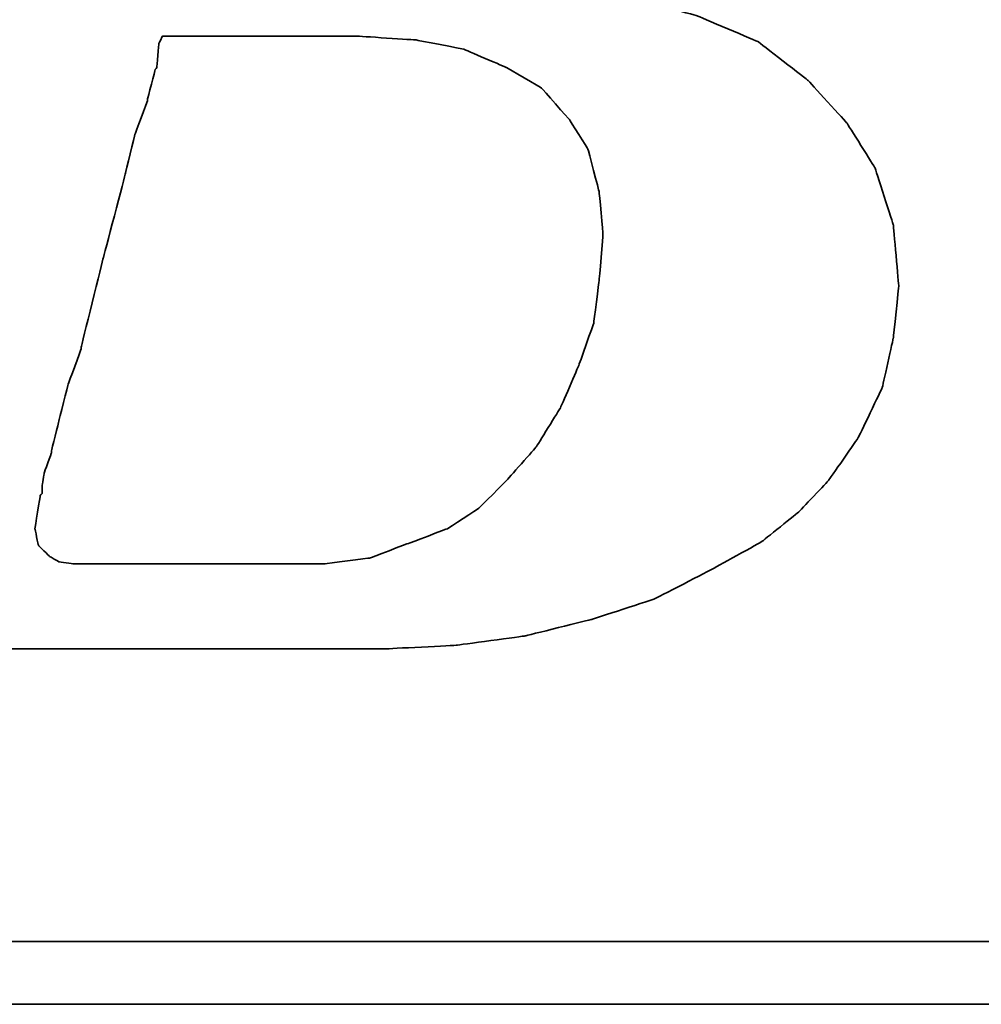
# Model space of a CAD drawing. Header units: millimetres. Extents: x 1981 to 2176, y 429 to 597.
# Tile 27 of 53: x 2153.414 to 2154.148, y 529.749 to 530.5. Entities that reach past the tile are written whole.
import ezdxf

# ---------------------------------------------------------------- set-up
doc = ezdxf.new("R2010")
doc.units = ezdxf.units.MM
doc.header["$LTSCALE"] = 0.1
doc.layers.add('CHA', color=7, linetype='CONTINUOUS')
doc.layers.add('layer 1', color=7, linetype='CONTINUOUS')

# ---------------------------------------------------------------- blocks, each defined once
blk = doc.blocks.new('TBI MOTION logo(完整正式版)')
at = {"layer": 'layer 1', "color": 22, "lineweight": 35}
for points, knots in [([(-64.65375, -6.86375), (-64.65375, -6.86375), (-64.84375, -7.29625), (-64.84375, -7.29625), (-64.84375, -7.29625), (-64.84375, -7.29625), (-64.86875, -7.34375), (-64.86875, -7.34375), (-64.86875, -7.34375), (-64.86875, -7.34375), (-64.86875, -7.36875), (-64.86875, -7.36875), (-64.86875, -7.36875), (-64.86875, -7.36875), (-65.15375, -7.65375), (-65.15375, -7.65375), (-65.15375, -7.65375), (-65.15375, -7.65375), (-65.17875, -7.65375), (-65.17875, -7.65375), (-65.17875, -7.65375), (-65.17875, -7.65375), (-65.20375, -7.67875), (-65.20375, -7.67875), (-65.20375, -7.67875), (-65.20375, -7.67875), (-65.58875, -7.87125), (-65.58875, -7.87125), (-65.58875, -7.87125), (-65.58875, -7.87125), (-65.63375, -7.87125), (-65.63375, -7.87125), (-65.63375, -7.87125), (-65.63375, -7.87125), (-65.65875, -7.89375), (-65.65875, -7.89375), (-65.65875, -7.89375), (-65.65875, -7.89375), (-66.09375, -7.94375), (-66.09375, -7.94375), (-66.09375, -7.94375), (-66.09375, -7.94375), (-66.11375, -7.94375), (-66.11375, -7.94375), (-66.11375, -7.94375), (-66.11375, -7.94375), (-66.16375, -7.94375), (-66.16375, -7.94375), (-66.16375, -7.94375), (-66.16375, -7.94375), (-66.30875, -7.94375), (-66.30875, -7.94375), (-66.30875, -7.94375), (-66.30875, -7.94375), (-66.69375, -7.94375), (-66.69375, -7.94375), (-66.69375, -7.94375), (-66.69375, -7.94375), (-67.07375, -7.94375), (-67.07375, -7.94375), (-67.07375, -7.94375), (-67.07375, -7.94375), (-67.12375, -7.94375), (-67.12375, -7.94375), (-67.12375, -7.94375), (-67.12375, -7.94375), (-67.12375, -7.96625), (-67.12375, -7.96625), (-67.12375, -7.96625), (-67.12375, -7.96625), (-67.14875, -7.99125), (-67.14875, -7.99125), (-67.14875, -7.99125), (-67.14875, -7.99125), (-67.24375, -8.34875), (-67.24375, -8.34875), (-67.24375, -8.34875), (-67.24375, -8.34875), (-67.31375, -8.68625), (-67.31375, -8.68625), (-67.31375, -8.68625), (-67.31375, -8.68625), (-67.26875, -8.68625), (-67.26875, -8.68625), (-67.26875, -8.68625), (-67.26875, -8.68625), (-67.07375, -8.68625), (-67.07375, -8.68625), (-67.07375, -8.68625), (-67.07375, -8.68625), (-66.54875, -8.68625), (-66.54875, -8.68625), (-66.54875, -8.68625), (-66.54875, -8.68625), (-65.82625, -8.68625), (-65.82625, -8.68625), (-65.82625, -8.68625), (-65.82625, -8.68625), (-65.01375, -8.68625), (-65.01375, -8.68625), (-65.01375, -8.68625), (-65.01375, -8.68625), (-64.05375, -8.68625), (-64.05375, -8.68625), (-64.05375, -8.68625), (-64.05375, -8.68625), (-62.08375, -8.68625), (-62.08375, -8.68625), (-62.08375, -8.68625), (-62.08375, -8.68625), (-60.06875, -8.68625), (-60.06875, -8.68625), (-60.06875, -8.68625), (-60.06875, -8.68625), (-59.10875, -8.68625), (-59.10875, -8.68625), (-59.10875, -8.68625), (-59.10875, -8.68625), (-58.29375, -8.68625), (-58.29375, -8.68625), (-58.29375, -8.68625), (-58.29375, -8.68625), (-57.57375, -8.68625), (-57.57375, -8.68625), (-57.57375, -8.68625), (-57.57375, -8.68625), (-57.04875, -8.68625), (-57.04875, -8.68625), (-57.04875, -8.68625), (-57.04875, -8.68625), (-56.85375, -8.68625), (-56.85375, -8.68625), (-56.85375, -8.68625), (-56.85375, -8.68625), (-56.70875, -8.68625), (-56.70875, -8.68625), (-56.70875, -8.68625), (-56.70875, -8.68625), (-56.61375, -8.68625), (-56.61375, -8.68625), (-56.61375, -8.68625), (-56.61375, -8.68625), (-56.56875, -8.68625), (-56.56875, -8.68625), (-56.56875, -8.68625), (-56.56875, -8.68625), (-55.65375, -8.63875), (-55.65375, -8.63875), (-55.65375, -8.63875), (-55.65375, -8.63875), (-54.76875, -8.51875), (-54.76875, -8.51875), (-54.76875, -8.51875), (-54.76875, -8.51875), (-53.90375, -8.30375), (-53.90375, -8.30375), (-53.90375, -8.30375), (-53.90375, -8.30375), (-53.08875, -8.03875), (-53.08875, -8.03875), (-53.08875, -8.03875), (-53.08875, -8.03875), (-52.34375, -7.65375), (-52.34375, -7.65375), (-52.34375, -7.65375), (-52.34375, -7.65375), (-51.69875, -7.29625), (-51.69875, -7.29625), (-51.69875, -7.29625), (-51.69875, -7.29625), (-51.21875, -6.91125), (-51.21875, -6.91125), (-51.21875, -6.91125), (-51.21875, -6.91125), (-50.83375, -6.50375), (-50.83375, -6.50375), (-50.83375, -6.50375), (-50.83375, -6.50375), (-50.44875, -5.94875), (-50.44875, -5.94875), (-50.44875, -5.94875), (-50.44875, -5.94875), (-50.13875, -5.30375), (-50.13875, -5.30375), (-50.13875, -5.30375), (-50.13875, -5.30375), (-49.99375, -4.65375), (-49.99375, -4.65375), (-49.99375, -4.65375), (-49.99375, -4.65375), (-49.92375, -3.98375), (-49.92375, -3.98375), (-49.92375, -3.98375), (-49.92375, -3.98375), (-49.99375, -3.19374), (-49.99375, -3.19374), (-49.99375, -3.19374), (-49.99375, -3.19374), (-50.23374, -2.44874), (-50.23374, -2.44874), (-50.23374, -2.44874), (-50.23374, -2.44874), (-50.59375, -1.87374), (-50.59375, -1.87374), (-50.59375, -1.87374), (-50.59375, -1.87374), (-51.09875, -1.31874), (-51.09875, -1.31874), (-51.09875, -1.31874), (-51.09875, -1.31874), (-51.74375, -0.81875), (-51.74375, -0.81875), (-51.74375, -0.81875), (-51.74375, -0.81875), (-52.53875, -0.48125), (-52.53875, -0.48125), (-52.53875, -0.48125), (-52.53875, -0.48125), (-53.47375, -0.21875), (-53.47375, -0.21875), (-53.47375, -0.21875), (-53.47375, -0.21875), (-54.52875, -0.04874), (-54.52875, -0.04874), (-54.52875, -0.04874), (-54.52875, -0.04874), (-55.65375, 0.12125), (-55.65375, 0.12125), (-55.65375, 0.12125), (-55.65375, 0.12125), (-54.50375, 0.28624), (-54.50375, 0.28624), (-54.50375, 0.28624), (-54.50375, 0.28624), (-53.83375, 0.38124), (-53.83375, 0.38124), (-53.83375, 0.38124), (-53.83375, 0.38124), (-53.18375, 0.50125), (-53.18375, 0.50125), (-53.18375, 0.50125), (-53.18375, 0.50125), (-52.55875, 0.66874), (-52.55875, 0.66874), (-52.55875, 0.66874), (-52.55875, 0.66874), (-52.03375, 0.86124), (-52.03375, 0.86124), (-52.03375, 0.86124), (-52.03375, 0.86124), (-51.50374, 1.03124), (-51.50374, 1.03124), (-51.50374, 1.03124), (-51.50374, 1.03124), (-51.09875, 1.27125), (-51.09875, 1.27125), (-51.09875, 1.27125), (-51.09875, 1.27125), (-50.71375, 1.48624), (-50.71375, 1.48624), (-50.71375, 1.48624), (-50.71375, 1.48624), (-50.37625, 1.77625), (-50.37625, 1.77625), (-50.37625, 1.77625), (-50.37625, 1.77625), (-49.82375, 2.37625), (-49.82375, 2.37625), (-49.82375, 2.37625), (-49.82375, 2.37625), (-49.41875, 2.99625), (-49.41875, 2.99625), (-49.41875, 2.99625), (-49.41875, 2.99625), (-49.22375, 3.76625), (-49.22375, 3.76625), (-49.22375, 3.76625), (-49.22375, 3.76625), (-49.15375, 4.50874), (-49.15375, 4.50874), (-49.15375, 4.50874), (-49.15375, 4.50874), (-49.20375, 5.25125), (-49.20375, 5.25125), (-49.20375, 5.25125), (-49.20375, 5.25125), (-49.41875, 5.92625), (-49.41875, 5.92625), (-49.41875, 5.92625), (-49.41875, 5.92625), (-49.77875, 6.47625), (-49.77875, 6.47625), (-49.77875, 6.47625), (-49.77875, 6.47625), (-50.33125, 7.02624), (-50.33125, 7.02624), (-50.33125, 7.02624), (-50.33125, 7.02624), (-51.00125, 7.43625), (-51.00125, 7.43625), (-51.00125, 7.43625), (-51.00125, 7.43625), (-51.79375, 7.72625), (-51.79375, 7.72625), (-51.79375, 7.72625), (-51.79375, 7.72625), (-52.72875, 7.89124), (-52.72875, 7.89124), (-52.72875, 7.89124), (-52.72875, 7.89124), (-53.83375, 7.98625), (-53.83375, 7.98625), (-53.83375, 7.98625), (-53.83375, 7.98625), (-53.92875, 7.98625), (-53.92875, 7.98625), (-53.92875, 7.98625), (-53.92875, 7.98625), (-54.26375, 7.98625), (-54.26375, 7.98625), (-54.26375, 7.98625), (-54.26375, 7.98625), (-54.74375, 7.98625), (-54.74375, 7.98625), (-54.74375, 7.98625), (-54.74375, 7.98625), (-55.36875, 7.98625), (-55.36875, 7.98625), (-55.36875, 7.98625), (-55.36875, 7.98625), (-56.13375, 7.98625), (-56.13375, 7.98625), (-56.13375, 7.98625), (-56.13375, 7.98625), (-56.94875, 7.98625), (-56.94875, 7.98625), (-56.94875, 7.98625), (-56.94875, 7.98625), (-58.77625, 7.98625), (-58.77625, 7.98625), (-58.77625, 7.98625), (-58.77625, 7.98625), (-60.59875, 7.98625), (-60.59875, 7.98625), (-60.59875, 7.98625), (-60.59875, 7.98625), (-61.41375, 7.98625), (-61.41375, 7.98625), (-61.41375, 7.98625), (-61.41375, 7.98625), (-62.17875, 7.98625), (-62.17875, 7.98625), (-62.17875, 7.98625), (-62.17875, 7.98625), (-62.80375, 7.98625), (-62.80375, 7.98625), (-62.80375, 7.98625), (-62.80375, 7.98625), (-63.30625, 7.98625), (-63.30625, 7.98625), (-63.30625, 7.98625), (-63.30625, 7.98625), (-63.57375, 7.98625), (-63.57375, 7.98625), (-63.57375, 7.98625), (-63.57375, 7.98625), (-63.57375, 7.96375), (-63.57375, 7.96375), (-63.57375, 7.96375), (-63.57375, 7.96375), (-63.59875, 7.94125), (-63.59875, 7.94125), (-63.59875, 7.94125), (-63.59875, 7.94125), (-63.69375, 7.55625), (-63.69375, 7.55625), (-63.69375, 7.55625), (-63.69375, 7.55625), (-63.76375, 7.24624), (-63.76375, 7.24624), (-63.76375, 7.24624), (-63.76375, 7.24624), (-63.23875, 7.24624), (-63.23875, 7.24624), (-63.23875, 7.24624), (-63.23875, 7.24624), (-62.75875, 7.24624), (-62.75875, 7.24624), (-62.75875, 7.24624), (-62.75875, 7.24624), (-62.61125, 7.24624), (-62.61125, 7.24624), (-62.61125, 7.24624), (-62.61125, 7.24624), (-62.56625, 7.24624), (-62.56625, 7.24624), (-62.56625, 7.24624), (-62.56625, 7.24624), (-62.22875, 7.24624), (-62.22875, 7.24624), (-62.22875, 7.24624), (-62.22875, 7.24624), (-62.20375, 7.24624), (-62.20375, 7.24624), (-62.20375, 7.24624), (-62.20375, 7.24624), (-62.17875, 7.21875), (-62.17875, 7.21875), (-62.17875, 7.21875), (-62.17875, 7.21875), (-61.96375, 7.17125), (-61.96375, 7.17125), (-61.96375, 7.17125), (-61.96375, 7.17125), (-61.72375, 7.12624), (-61.72375, 7.12624), (-61.72375, 7.12624), (-61.72375, 7.12624), (-61.70375, 7.12624), (-61.70375, 7.12624), (-61.70375, 7.12624), (-61.70375, 7.12624), (-61.55875, 7.07624), (-61.55875, 7.07624), (-61.55875, 7.07624), (-61.55875, 7.07624), (-61.50875, 7.07624), (-61.50875, 7.07624), (-61.50875, 7.07624), (-61.50875, 7.07624), (-61.48375, 7.02624), (-61.48375, 7.02624), (-61.48375, 7.02624), (-61.48375, 7.02624), (-61.31875, 6.83375), (-61.31875, 6.83375), (-61.31875, 6.83375), (-61.31875, 6.83375), (-61.29375, 6.81125), (-61.29375, 6.81125), (-61.29375, 6.81125), (-61.29375, 6.81125), (-61.29375, 6.78625), (-61.29375, 6.78625), (-61.29375, 6.78625), (-61.29375, 6.78625), (-61.19875, 6.50124), (-61.19875, 6.50124), (-61.19875, 6.50124), (-61.19875, 6.50124), (-61.17375, 6.45124), (-61.17375, 6.45124), (-61.17375, 6.45124), (-61.17375, 6.45124), (-61.19875, 6.40625), (-61.19875, 6.40625), (-61.19875, 6.40625), (-61.19875, 6.40625), (-61.26875, 5.99624), (-61.26875, 5.99624), (-61.26875, 5.99624), (-61.26875, 5.99624), (-61.26875, 5.85125), (-61.26875, 5.85125), (-61.26875, 5.85125), (-61.26875, 5.85125), (-61.26875, 5.82625), (-61.26875, 5.82625), (-61.26875, 5.82625), (-61.26875, 5.82625), (-61.29375, 5.80625), (-61.29375, 5.80625), (-61.29375, 5.80625), (-61.29375, 5.80625), (-61.34125, 5.66125), (-61.34125, 5.66125), (-61.34125, 5.66125), (-61.34125, 5.66125), (-61.41375, 5.44625), (-61.41375, 5.44625), (-61.41375, 5.44625), (-61.41375, 5.44625), (-61.48375, 5.15625), (-61.48375, 5.15625), (-61.48375, 5.15625), (-61.48375, 5.15625), (-61.58375, 4.82124), (-61.58375, 4.82124), (-61.58375, 4.82124), (-61.58375, 4.82124), (-61.79875, 4.00375), (-61.79875, 4.00375), (-61.79875, 4.00375), (-61.79875, 4.00375), (-62.05875, 2.99625), (-62.05875, 2.99625), (-62.05875, 2.99625), (-62.05875, 2.99625), (-62.34875, 1.91625), (-62.34875, 1.91625), (-62.34875, 1.91625), (-62.34875, 1.91625), (-62.97375, -0.41124), (-62.97375, -0.41124), (-62.97375, -0.41124), (-62.97375, -0.41124), (-63.59875, -2.75875), (-63.59875, -2.75875), (-63.59875, -2.75875), (-63.59875, -2.75875), (-63.88375, -3.86374), (-63.88375, -3.86374), (-63.88375, -3.86374), (-63.88375, -3.86374), (-64.14875, -4.82374), (-64.14875, -4.82374), (-64.14875, -4.82374), (-64.14875, -4.82374), (-64.36375, -5.64125), (-64.36375, -5.64125), (-64.36375, -5.64125), (-64.36375, -5.64125), (-64.43625, -5.97625), (-64.43625, -5.97625), (-64.43625, -5.97625), (-64.43625, -5.97625), (-64.50875, -6.28625), (-64.50875, -6.28625), (-64.50875, -6.28625), (-64.50875, -6.28625), (-64.50875, -6.30875), (-64.50875, -6.30875), (-64.50875, -6.30875), (-64.50875, -6.30875), (-64.57875, -6.50375), (-64.57875, -6.50375), (-64.57875, -6.50375), (-64.57875, -6.50375), (-64.62875, -6.69625), (-64.62875, -6.69625), (-64.62875, -6.69625), (-64.62875, -6.69625), (-64.62875, -6.76875), (-64.62875, -6.76875), (-64.62875, -6.76875), (-64.62875, -6.76875), (-64.62875, -6.81375), (-64.62875, -6.81375), (-64.62875, -6.81375), (-64.62875, -6.81375), (-64.62875, -6.83875), (-64.62875, -6.83875), (-64.62875, -6.83875), (-64.62875, -6.83875), (-64.65375, -6.86375), (-64.65375, -6.86375)], [0, 0, 0, 0, 0.00719424, 0.00719424, 0.00719424, 0.00719425, 0.01438849, 0.01438849, 0.01438849, 0.0143885, 0.02158273, 0.02158273, 0.02158273, 0.02158274, 0.02877698, 0.02877698, 0.02877698, 0.02877699, 0.03597122, 0.03597122, 0.03597122, 0.03597123, 0.04316547, 0.04316547, 0.04316547, 0.04316548, 0.05035971, 0.05035971, 0.05035971, 0.05035972, 0.05755396, 0.05755396, 0.05755396, 0.05755397, 0.0647482, 0.0647482, 0.0647482, 0.06474821, 0.07194245, 0.07194245, 0.07194245, 0.07194246, 0.07913669, 0.07913669, 0.07913669, 0.0791367, 0.08633094, 0.08633094, 0.08633094, 0.08633095, 0.09352518, 0.09352518, 0.09352518, 0.09352519, 0.10071942, 0.10071942, 0.10071942, 0.10071943, 0.10791367, 0.10791367, 0.10791367, 0.10791368, 0.11510791, 0.11510791, 0.11510791, 0.11510792, 0.12230216, 0.12230216, 0.12230216, 0.12230217, 0.1294964, 0.1294964, 0.1294964, 0.12949641, 0.13669065, 0.13669065, 0.13669065, 0.13669066, 0.14388489, 0.14388489, 0.14388489, 0.1438849, 0.15107914, 0.15107914, 0.15107914, 0.15107915, 0.15827338, 0.15827338, 0.15827338, 0.15827339, 0.16546763, 0.16546763, 0.16546763, 0.16546764, 0.17266187, 0.17266187, 0.17266187, 0.17266188, 0.17985612, 0.17985612, 0.17985612, 0.17985613, 0.18705036, 0.18705036, 0.18705036, 0.18705037, 0.1942446, 0.1942446, 0.1942446, 0.19424461, 0.20143885, 0.20143885, 0.20143885, 0.20143886, 0.20863309, 0.20863309, 0.20863309, 0.2086331, 0.21582734, 0.21582734, 0.21582734, 0.21582735, 0.22302158, 0.22302158, 0.22302158, 0.22302159, 0.23021583, 0.23021583, 0.23021583, 0.23021584, 0.23741007, 0.23741007, 0.23741007, 0.23741008, 0.24460432, 0.24460432, 0.24460432, 0.24460433, 0.25179856, 0.25179856, 0.25179856, 0.25179857, 0.25899281, 0.25899281, 0.25899281, 0.25899282, 0.26618705, 0.26618705, 0.26618705, 0.26618706, 0.27338129, 0.27338129, 0.27338129, 0.2733813, 0.28057554, 0.28057554, 0.28057554, 0.28057555, 0.28776978, 0.28776978, 0.28776978, 0.28776979, 0.29496403, 0.29496403, 0.29496403, 0.29496404, 0.30215827, 0.30215827, 0.30215827, 0.30215828, 0.30935252, 0.30935252, 0.30935252, 0.30935253, 0.31654676, 0.31654676, 0.31654676, 0.31654677, 0.32374101, 0.32374101, 0.32374101, 0.32374102, 0.33093525, 0.33093525, 0.33093525, 0.33093526, 0.3381295, 0.3381295, 0.3381295, 0.33812951, 0.34532374, 0.34532374, 0.34532374, 0.34532375, 0.35251799, 0.35251799, 0.35251799, 0.352518, 0.35971223, 0.35971223, 0.35971223, 0.35971224, 0.36690647, 0.36690647, 0.36690647, 0.36690648, 0.37410072, 0.37410072, 0.37410072, 0.37410073, 0.38129496, 0.38129496, 0.38129496, 0.38129497, 0.38848921, 0.38848921, 0.38848921, 0.38848922, 0.39568345, 0.39568345, 0.39568345, 0.39568346, 0.4028777, 0.4028777, 0.4028777, 0.40287771, 0.41007194, 0.41007194, 0.41007194, 0.41007195, 0.41726619, 0.41726619, 0.41726619, 0.4172662, 0.42446043, 0.42446043, 0.42446043, 0.42446044, 0.43165468, 0.43165468, 0.43165468, 0.43165469, 0.43884892, 0.43884892, 0.43884892, 0.43884893, 0.44604317, 0.44604317, 0.44604317, 0.44604318, 0.45323741, 0.45323741, 0.45323741, 0.45323742, 0.46043165, 0.46043165, 0.46043165, 0.46043166, 0.4676259, 0.4676259, 0.4676259, 0.46762591, 0.47482014, 0.47482014, 0.47482014, 0.47482015, 0.48201439, 0.48201439, 0.48201439, 0.4820144, 0.48920863, 0.48920863, 0.48920863, 0.48920864, 0.49640288, 0.49640288, 0.49640288, 0.49640289, 0.50359712, 0.50359712, 0.50359712, 0.50359713, 0.51079137, 0.51079137, 0.51079137, 0.51079138, 0.51798561, 0.51798561, 0.51798561, 0.51798562, 0.52517986, 0.52517986, 0.52517986, 0.52517987, 0.5323741, 0.5323741, 0.5323741, 0.53237411, 0.53956835, 0.53956835, 0.53956835, 0.53956836, 0.54676259, 0.54676259, 0.54676259, 0.5467626, 0.55395683, 0.55395683, 0.55395683, 0.55395684, 0.56115108, 0.56115108, 0.56115108, 0.56115109, 0.56834532, 0.56834532, 0.56834532, 0.56834533, 0.57553957, 0.57553957, 0.57553957, 0.57553958, 0.58273381, 0.58273381, 0.58273381, 0.58273382, 0.58992806, 0.58992806, 0.58992806, 0.58992807, 0.5971223, 0.5971223, 0.5971223, 0.59712231, 0.60431655, 0.60431655, 0.60431655, 0.60431656, 0.61151079, 0.61151079, 0.61151079, 0.6115108, 0.61870504, 0.61870504, 0.61870504, 0.61870505, 0.62589928, 0.62589928, 0.62589928, 0.62589929, 0.63309353, 0.63309353, 0.63309353, 0.63309354, 0.64028777, 0.64028777, 0.64028777, 0.64028778, 0.64748201, 0.64748201, 0.64748201, 0.64748202, 0.65467626, 0.65467626, 0.65467626, 0.65467627, 0.6618705, 0.6618705, 0.6618705, 0.66187051, 0.66906475, 0.66906475, 0.66906475, 0.66906476, 0.67625899, 0.67625899, 0.67625899, 0.676259, 0.68345324, 0.68345324, 0.68345324, 0.68345325, 0.69064748, 0.69064748, 0.69064748, 0.69064749, 0.69784173, 0.69784173, 0.69784173, 0.69784174, 0.70503597, 0.70503597, 0.70503597, 0.70503598, 0.71223022, 0.71223022, 0.71223022, 0.71223023, 0.71942446, 0.71942446, 0.71942446, 0.71942447, 0.72661871, 0.72661871, 0.72661871, 0.72661872, 0.73381295, 0.73381295, 0.73381295, 0.73381296, 0.74100719, 0.74100719, 0.74100719, 0.7410072, 0.74820144, 0.74820144, 0.74820144, 0.74820145, 0.75539568, 0.75539568, 0.75539568, 0.75539569, 0.76258993, 0.76258993, 0.76258993, 0.76258994, 0.76978417, 0.76978417, 0.76978417, 0.76978418, 0.77697842, 0.77697842, 0.77697842, 0.77697843, 0.78417266, 0.78417266, 0.78417266, 0.78417267, 0.79136691, 0.79136691, 0.79136691, 0.79136692, 0.79856115, 0.79856115, 0.79856115, 0.79856116, 0.8057554, 0.8057554, 0.8057554, 0.80575541, 0.81294964, 0.81294964, 0.81294964, 0.81294965, 0.82014388, 0.82014388, 0.82014388, 0.82014389, 0.82733813, 0.82733813, 0.82733813, 0.82733814, 0.83453237, 0.83453237, 0.83453237, 0.83453238, 0.84172662, 0.84172662, 0.84172662, 0.84172663, 0.84892086, 0.84892086, 0.84892086, 0.84892087, 0.85611511, 0.85611511, 0.85611511, 0.85611512, 0.86330935, 0.86330935, 0.86330935, 0.86330936, 0.8705036, 0.8705036, 0.8705036, 0.87050361, 0.87769784, 0.87769784, 0.87769784, 0.87769785, 0.88489209, 0.88489209, 0.88489209, 0.8848921, 0.89208633, 0.89208633, 0.89208633, 0.89208634, 0.89928058, 0.89928058, 0.89928058, 0.89928059, 0.90647482, 0.90647482, 0.90647482, 0.90647483, 0.91366906, 0.91366906, 0.91366906, 0.91366907, 0.92086331, 0.92086331, 0.92086331, 0.92086332, 0.92805755, 0.92805755, 0.92805755, 0.92805756, 0.9352518, 0.9352518, 0.9352518, 0.93525181, 0.94244604, 0.94244604, 0.94244604, 0.94244605, 0.94964029, 0.94964029, 0.94964029, 0.9496403, 0.95683453, 0.95683453, 0.95683453, 0.95683454, 0.96402878, 0.96402878, 0.96402878, 0.96402879, 0.97122302, 0.97122302, 0.97122302, 0.97122303, 0.97841727, 0.97841727, 0.97841727, 0.97841728, 0.98561151, 0.98561151, 0.98561151, 0.98561152, 0.99280576, 0.99280576, 0.99280576, 0.99280577, 1, 1, 1, 1]), ([(-61.03125, -6.57375), (-61.03125, -6.57375), (-61.03125, -6.67125), (-61.03125, -6.67125), (-61.03125, -6.67125), (-61.03125, -6.67125), (-61.05375, -6.69625), (-61.05375, -6.69625), (-61.05375, -6.69625), (-61.05375, -6.69625), (-61.12375, -7.12875), (-61.12375, -7.12875), (-61.12375, -7.12875), (-61.12375, -7.12875), (-61.07875, -7.34375), (-61.07875, -7.34375), (-61.07875, -7.34375), (-61.07875, -7.34375), (-60.93375, -7.48875), (-60.93375, -7.48875), (-60.93375, -7.48875), (-60.93375, -7.48875), (-60.81375, -7.55625), (-60.81375, -7.55625), (-60.81375, -7.55625), (-60.81375, -7.55625), (-60.62375, -7.58375), (-60.62375, -7.58375), (-60.62375, -7.58375), (-60.62375, -7.58375), (-60.30875, -7.58375), (-60.30875, -7.58375), (-60.30875, -7.58375), (-60.30875, -7.58375), (-59.97375, -7.58375), (-59.97375, -7.58375), (-59.97375, -7.58375), (-59.97375, -7.58375), (-59.87875, -7.58375), (-59.87875, -7.58375), (-59.87875, -7.58375), (-59.87875, -7.58375), (-59.63625, -7.58375), (-59.63625, -7.58375), (-59.63625, -7.58375), (-59.63625, -7.58375), (-58.96875, -7.58375), (-58.96875, -7.58375), (-58.96875, -7.58375), (-58.96875, -7.58375), (-58.29375, -7.58375), (-58.29375, -7.58375), (-58.29375, -7.58375), (-58.29375, -7.58375), (-58.05375, -7.58375), (-58.05375, -7.58375), (-58.05375, -7.58375), (-58.05375, -7.58375), (-57.98375, -7.58375), (-57.98375, -7.58375), (-57.98375, -7.58375), (-57.98375, -7.58375), (-57.35875, -7.58375), (-57.35875, -7.58375), (-57.35875, -7.58375), (-57.35875, -7.58375), (-56.78375, -7.50875), (-56.78375, -7.50875), (-56.78375, -7.50875), (-56.78375, -7.50875), (-56.27875, -7.31875), (-56.27875, -7.31875), (-56.27875, -7.31875), (-56.27875, -7.31875), (-55.77375, -7.12875), (-55.77375, -7.12875), (-55.77375, -7.12875), (-55.77375, -7.12875), (-55.36875, -6.86375), (-55.36875, -6.86375), (-55.36875, -6.86375), (-55.36875, -6.86375), (-55.00875, -6.50375), (-55.00875, -6.50375), (-55.00875, -6.50375), (-55.00875, -6.50375), (-54.62375, -6.06875), (-54.62375, -6.06875), (-54.62375, -6.06875), (-54.62375, -6.06875), (-54.31375, -5.56875), (-54.31375, -5.56875), (-54.31375, -5.56875), (-54.31375, -5.56875), (-54.07375, -5.01625), (-54.07375, -5.01625), (-54.07375, -5.01625), (-54.07375, -5.01625), (-53.87875, -4.46374), (-53.87875, -4.46374), (-53.87875, -4.46374), (-53.87875, -4.46374), (-53.80875, -3.91375), (-53.80875, -3.91375), (-53.80875, -3.91375), (-53.80875, -3.91375), (-53.75875, -3.31375), (-53.75875, -3.31375), (-53.75875, -3.31375), (-53.75875, -3.31375), (-53.80875, -2.75875), (-53.80875, -2.75875), (-53.80875, -2.75875), (-53.80875, -2.75875), (-53.95375, -2.20875), (-53.95375, -2.20875), (-53.95375, -2.20875), (-53.95375, -2.20875), (-54.19375, -1.82625), (-54.19375, -1.82625), (-54.19375, -1.82625), (-54.19375, -1.82625), (-54.55375, -1.41875), (-54.55375, -1.41875), (-54.55375, -1.41875), (-54.55375, -1.41875), (-55.00875, -1.15125), (-55.00875, -1.15125), (-55.00875, -1.15125), (-55.00875, -1.15125), (-55.56125, -0.91375), (-55.56125, -0.91375), (-55.56125, -0.91375), (-55.56125, -0.91375), (-56.18125, -0.79375), (-56.18125, -0.79375), (-56.18125, -0.79375), (-56.18125, -0.79375), (-56.94875, -0.74374), (-56.94875, -0.74374), (-56.94875, -0.74374), (-56.94875, -0.74374), (-56.99875, -0.74374), (-56.99875, -0.74374), (-56.99875, -0.74374), (-56.99875, -0.74374), (-57.09375, -0.74374), (-57.09375, -0.74374), (-57.09375, -0.74374), (-57.09375, -0.74374), (-57.38375, -0.74374), (-57.38375, -0.74374), (-57.38375, -0.74374), (-57.38375, -0.74374), (-57.76875, -0.74374), (-57.76875, -0.74374), (-57.76875, -0.74374), (-57.76875, -0.74374), (-58.24625, -0.74374), (-58.24625, -0.74374), (-58.24625, -0.74374), (-58.24625, -0.74374), (-58.72875, -0.74374), (-58.72875, -0.74374), (-58.72875, -0.74374), (-58.72875, -0.74374), (-59.20875, -0.74374), (-59.20875, -0.74374), (-59.20875, -0.74374), (-59.20875, -0.74374), (-59.46875, -0.74374), (-59.46875, -0.74374), (-59.46875, -0.74374), (-59.46875, -0.74374), (-59.51625, -0.83875), (-59.51625, -0.83875), (-59.51625, -0.83875), (-59.51625, -0.83875), (-59.54375, -1.15125), (-59.54375, -1.15125), (-59.54375, -1.15125), (-59.54375, -1.15125), (-59.56375, -1.17874), (-59.56375, -1.17874), (-59.56375, -1.17874), (-59.56375, -1.17874), (-59.66375, -1.55875), (-59.66375, -1.55875), (-59.66375, -1.55875), (-59.66375, -1.55875), (-59.66375, -1.58375), (-59.66375, -1.58375), (-59.66375, -1.58375), (-59.66375, -1.58375), (-59.82875, -2.01874), (-59.82875, -2.01874), (-59.82875, -2.01874), (-59.82875, -2.01874), (-59.94875, -2.52125), (-59.94875, -2.52125), (-59.94875, -2.52125), (-59.94875, -2.52125), (-60.23875, -3.62375), (-60.23875, -3.62375), (-60.23875, -3.62375), (-60.23875, -3.62375), (-60.52375, -4.77624), (-60.52375, -4.77624), (-60.52375, -4.77624), (-60.52375, -4.77624), (-60.52375, -4.79874), (-60.52375, -4.79874), (-60.52375, -4.79874), (-60.52375, -4.79874), (-60.69125, -5.25375), (-60.69125, -5.25375), (-60.69125, -5.25375), (-60.69125, -5.25375), (-60.81375, -5.73625), (-60.81375, -5.73625), (-60.81375, -5.73625), (-60.81375, -5.73625), (-60.90875, -6.11875), (-60.90875, -6.11875), (-60.90875, -6.11875), (-60.90875, -6.11875), (-60.90875, -6.14375), (-60.90875, -6.14375), (-60.90875, -6.14375), (-60.90875, -6.14375), (-61.00375, -6.40875), (-61.00375, -6.40875), (-61.00375, -6.40875), (-61.00375, -6.40875), (-61.03125, -6.57375), (-61.03125, -6.57375)], [0, 0, 0, 0, 0.01694915, 0.01694915, 0.01694915, 0.01694916, 0.03389831, 0.03389831, 0.03389831, 0.03389832, 0.05084746, 0.05084746, 0.05084746, 0.05084747, 0.06779661, 0.06779661, 0.06779661, 0.06779662, 0.08474576, 0.08474576, 0.08474576, 0.08474577, 0.10169492, 0.10169492, 0.10169492, 0.10169493, 0.11864407, 0.11864407, 0.11864407, 0.11864408, 0.13559322, 0.13559322, 0.13559322, 0.13559323, 0.15254237, 0.15254237, 0.15254237, 0.15254238, 0.16949153, 0.16949153, 0.16949153, 0.16949154, 0.18644068, 0.18644068, 0.18644068, 0.18644069, 0.20338983, 0.20338983, 0.20338983, 0.20338984, 0.22033898, 0.22033898, 0.22033898, 0.22033899, 0.23728814, 0.23728814, 0.23728814, 0.23728815, 0.25423729, 0.25423729, 0.25423729, 0.2542373, 0.27118644, 0.27118644, 0.27118644, 0.27118645, 0.28813559, 0.28813559, 0.28813559, 0.2881356, 0.30508475, 0.30508475, 0.30508475, 0.30508476, 0.3220339, 0.3220339, 0.3220339, 0.32203391, 0.33898305, 0.33898305, 0.33898305, 0.33898306, 0.3559322, 0.3559322, 0.3559322, 0.35593221, 0.37288136, 0.37288136, 0.37288136, 0.37288137, 0.38983051, 0.38983051, 0.38983051, 0.38983052, 0.40677966, 0.40677966, 0.40677966, 0.40677967, 0.42372881, 0.42372881, 0.42372881, 0.42372882, 0.44067797, 0.44067797, 0.44067797, 0.44067798, 0.45762712, 0.45762712, 0.45762712, 0.45762713, 0.47457627, 0.47457627, 0.47457627, 0.47457628, 0.49152542, 0.49152542, 0.49152542, 0.49152543, 0.50847458, 0.50847458, 0.50847458, 0.50847459, 0.52542373, 0.52542373, 0.52542373, 0.52542374, 0.54237288, 0.54237288, 0.54237288, 0.54237289, 0.55932203, 0.55932203, 0.55932203, 0.55932204, 0.57627119, 0.57627119, 0.57627119, 0.5762712, 0.59322034, 0.59322034, 0.59322034, 0.59322035, 0.61016949, 0.61016949, 0.61016949, 0.6101695, 0.62711864, 0.62711864, 0.62711864, 0.62711865, 0.6440678, 0.6440678, 0.6440678, 0.64406781, 0.66101695, 0.66101695, 0.66101695, 0.66101696, 0.6779661, 0.6779661, 0.6779661, 0.67796611, 0.69491525, 0.69491525, 0.69491525, 0.69491526, 0.71186441, 0.71186441, 0.71186441, 0.71186442, 0.72881356, 0.72881356, 0.72881356, 0.72881357, 0.74576271, 0.74576271, 0.74576271, 0.74576272, 0.76271186, 0.76271186, 0.76271186, 0.76271187, 0.77966102, 0.77966102, 0.77966102, 0.77966103, 0.79661017, 0.79661017, 0.79661017, 0.79661018, 0.81355932, 0.81355932, 0.81355932, 0.81355933, 0.83050847, 0.83050847, 0.83050847, 0.83050848, 0.84745763, 0.84745763, 0.84745763, 0.84745764, 0.86440678, 0.86440678, 0.86440678, 0.86440679, 0.88135593, 0.88135593, 0.88135593, 0.88135594, 0.89830508, 0.89830508, 0.89830508, 0.89830509, 0.91525424, 0.91525424, 0.91525424, 0.91525425, 0.93220339, 0.93220339, 0.93220339, 0.9322034, 0.94915254, 0.94915254, 0.94915254, 0.94915255, 0.96610169, 0.96610169, 0.96610169, 0.9661017, 0.98305085, 0.98305085, 0.98305085, 0.98305086, 1, 1, 1, 1]), ([(75.90875, -9.47875), (75.90875, -9.47875), (75.90875, -12.28625), (75.90875, -12.28625), (75.90875, -12.28625), (75.90875, -12.28625), (75.90875, -12.47875), (75.90875, -12.47875), (75.90875, -12.47875), (75.90875, -12.47875), (75.71625, -12.47875), (75.71625, -12.47875), (75.71625, -12.47875), (75.71625, -12.47875), (-88.32875, -12.47875), (-88.32875, -12.47875), (-88.32875, -12.47875), (-88.32875, -12.47875), (-88.32875, -13.29375), (-88.32875, -13.29375), (-88.32875, -13.29375), (-88.32875, -13.29375), (82.89125, -13.29375), (82.89125, -13.29375), (82.89125, -13.29375), (82.89125, -13.29375), (75.90875, -9.47875), (75.90875, -9.47875)], [0, 0, 0, 0, 0.14285714, 0.14285714, 0.14285714, 0.14285715, 0.28571429, 0.28571429, 0.28571429, 0.2857143, 0.42857143, 0.42857143, 0.42857143, 0.42857144, 0.57142857, 0.57142857, 0.57142857, 0.57142858, 0.71428571, 0.71428571, 0.71428571, 0.71428572, 0.85714286, 0.85714286, 0.85714286, 0.85714287, 1, 1, 1, 1])]:
    blk.add_open_spline(points, degree=3, knots=knots, dxfattribs=at)

msp = doc.modelspace()

# ---------------------------------------------------------------- block references
at = {"layer": 'CHA', "color": 7, "xscale": 0.05884626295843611, "yscale": 0.05884626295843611, "zscale": 0.05884626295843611}
msp.add_blockref('TBI MOTION logo(完整正式版)', (2157.02262, 530.5309), dxfattribs=at)

doc.saveas('drawing.dxf')
